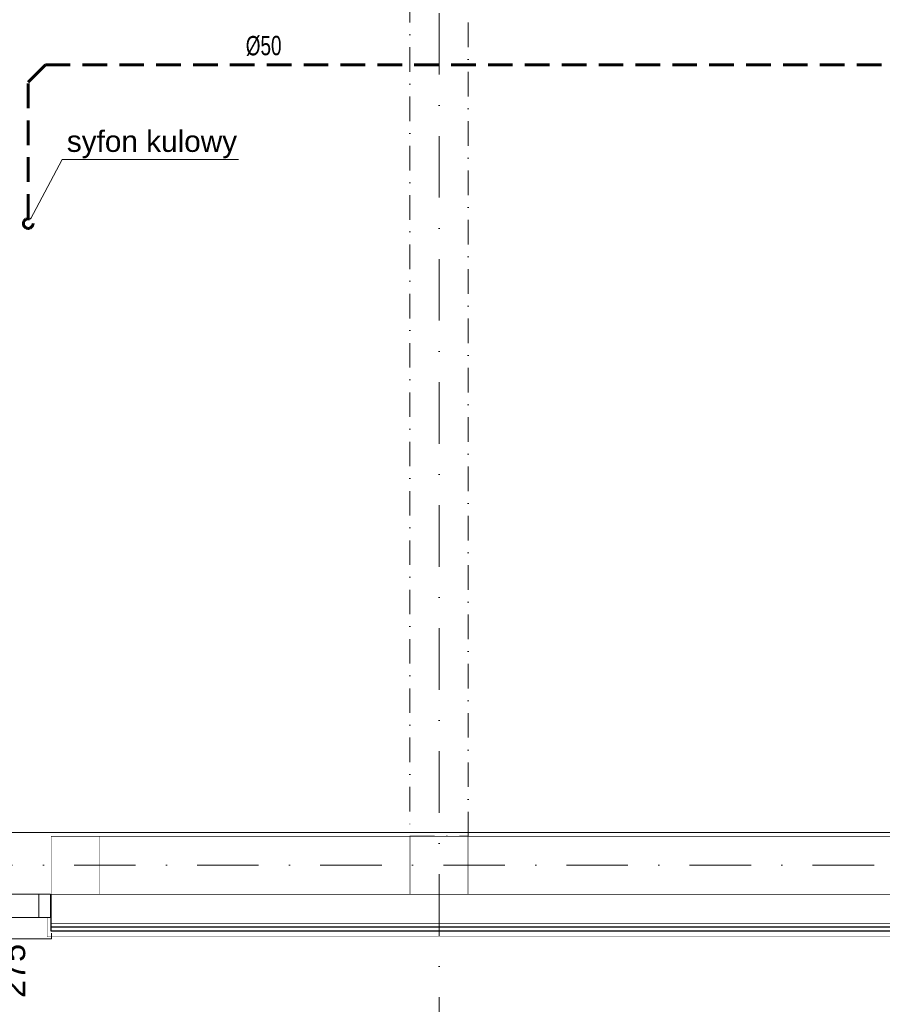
# Model space of a CAD drawing. Extents: x 4615668 to 9294084, y 16339 to 10688993.
# Tile 222 of 256: x 4720963 to 4721409, y 5342169 to 5342678. Entities that reach past the tile are written whole.
import ezdxf
from ezdxf.enums import TextEntityAlignment as Align

# ---------------------------------------------------------------- set-up
doc = ezdxf.new("R2010")
doc.units = 0
doc.header["$MEASUREMENT"] = 0
doc.linetypes.add('DASHDOT', pattern=[25.4, 12.7, -6.35, 0, -6.35])
doc.linetypes.add('DASHED', pattern=[19.05, 12.7, -6.35])
for name, color, linetype, lineweight in [('_InstKAN_Pion1', 41, 'Continuous', 35), ('_T_w-k_Tr_ks', 34, 'Continuous', 60), ('Osie', 175, 'DASHDOT', 9), ('Wymiar', 7, 'Continuous', 9), ('Wymiat 100', 251, 'Continuous', 5)]:
    doc.layers.add(name, color=color, linetype=linetype, lineweight=lineweight)
doc.layers.add('IS_Działka (Widok 2D i 3D)', color=7, linetype='Continuous', lineweight=5, true_color=0x000000)
doc.layers.add('MURY', color=7, linetype='Continuous')
doc.layers.add('STOLARKA', color=4, linetype='Continuous')
doc.styles.add('Arial_____', font='arial.ttf')
doc.styles.add('ARIAL_CE', font='arial.ttf', dxfattribs={"height": 15})
doc.styles.add('opis instalacje', font='arial.ttf', dxfattribs={"width": 0.7, "height": 12})

# ---------------------------------------------------------------- blocks, each defined once
blk = doc.blocks.new('G$C0CCF9696')
at = {"layer": 'STOLARKA', "color": 5, "lineweight": 0}
blk.add_line((100, 30), (0, 30), dxfattribs=at)
for points in [[(68, 59.5), (68, 53.5), (56, 53.5), (56, 59.5)], [(68, 59.5), (68, 53.5), (56, 53.5), (56, 59.5)], [(68, 53.5), (68, 6.5), (56, 6.5), (56, 53.5)], [(68, 53.5), (68, 6.5), (56, 6.5), (56, 53.5)], [(68, 0.5), (68, 6.5), (56, 6.5), (56, 0.5)]]:
    blk.add_lwpolyline(points, close=True, dxfattribs=at)
blk.add_lwpolyline([(76, 0), (79, 0), (79, 60), (76, 60)], dxfattribs=at)
blk.add_lwpolyline([(76, 0), (79, 0), (79, 60), (76, 60)], dxfattribs=at)
blk = doc.blocks.new('G$C61CBF25F')
at = {"layer": 'Osie', "lineweight": 0, "ltscale": 2.5}
for p, q in [((855, 0), (855, 1880)), ((1525, 100), (204.85, 100))]:
    blk.add_line(p, q, dxfattribs=at)
blk = doc.blocks.new('G$CCAF8BBA6')
at = {"layer": 'MURY', "linetype": 'DASHDOT', "lineweight": 0}
blk.add_lwpolyline([(845, 115), (875, 115), (875, 625), (845, 625)], close=True, dxfattribs=at)
at = {"layer": 'MURY', "lineweight": 0, "ltscale": 40}
blk.add_lwpolyline([(327, 117), (1413, 116.97), (1413, 136.75), (1439, 136.75)], dxfattribs=at)
at = {"layer": 'MURY', "lineweight": 0, "ltscale": 40, "const_width": 0.1}
blk.add_lwpolyline([(1445, 136.75), (1467, 136.75), (1467, 63), (657.58, 63), (657.58, 73)], dxfattribs=at)
at = {"layer": 'MURY', "lineweight": 0, "ltscale": 40}
blk.add_lwpolyline([(1445, 134.75, 0.2, 0.2, 0), (1460, 134.75, 0.2, 0.2, 0), (1460, 70, 0.2, 0.2, 0), (659.58, 70, 0.2, 0.2, 0), (659.58, 85, 0.2, 0.2, 0)], format="xyseb", dxfattribs=at)
at = {"layer": 'MURY', "lineweight": -3, "ltscale": 40}
for points in [[(1445, 134.75), (1462, 134.75), (1462, 68), (659.58, 68), (659.58, 85)], [(1445, 134.75), (1464, 134.75), (1464, 66), (659.58, 66), (659.58, 85)]]:
    blk.add_lwpolyline(points, dxfattribs=at)
at = {"layer": 'MURY', "ltscale": 40, "const_width": 0.3}
for points in [[(659.59, 85), (845, 85), (845, 115), (659.59, 115)], [(659.59, 85), (684.59, 85), (684.59, 115), (659.59, 115)], [(845, 85), (875, 85), (875, 115), (845, 115)], [(875, 85), (1415, 85), (1415, 115), (875, 115)]]:
    blk.add_lwpolyline(points, close=True, dxfattribs=at)
at = {"lineweight": 0, "ltscale": 40}
blk.add_blockref('G$C61CBF25F', (5, 0), dxfattribs=at)
at = {"layer": 'MURY', "color": 1, "lineweight": 0, "ltscale": 40, "rotation": 270}
blk.add_blockref('G$C0CCF9696', (599.75, 141), dxfattribs=at)
at = {"layer": 'MURY', "insert": (630.41, 5.35), "char_height": 12, "width": 1777.5174, "attachment_point": 5, "rotation": 90.1544, "style": 'ARIAL_CE'}
blk.add_mtext('\\pxi-10,l16.666687,t16.666687;6o\\P275', dxfattribs=at)
blk = doc.blocks.new('G$CD8D7E6ED')
at = {"layer": '_T_w-k_Tr_ks', "linetype": 'DASHED'}
for p, q in [((98.29, 431.67), (89.29, 422.67)), ((98.29, 431.67), (835.8, 431.67)), ((89.29, 352.01), (89.29, 422.67))]:
    blk.add_line(p, q, dxfattribs=at)
blk.add_circle((89.29, 349.51), 2.5, dxfattribs=at)
at = {"layer": 'IS_Działka (Widok 2D i 3D)', "color": 4}
for q in [(90.46, 351.72), (197.88, 382.57)]:
    blk.add_line((106.76, 382.57), q, dxfattribs=at)
at = {"layer": '_InstKAN_Pion1', "linetype": 'Continuous', "style": 'opis instalacje', "width": 0.7}
blk.add_text('%%C50', height=10, rotation=0.3693, dxfattribs=at).set_placement((210.94, 441.55), align=Align.MIDDLE)
at = {"layer": 'IS_Działka (Widok 2D i 3D)', "color": 3, "style": 'Arial_____'}
blk.add_text('syfon kulowy', height=11, dxfattribs=at).set_placement((109.26, 397.57), align=Align.TOP_LEFT)

msp = doc.modelspace()

# ---------------------------------------------------------------- block references
at = {"layer": 'Wymiar', "lineweight": 0, "ltscale": 40}
msp.add_blockref('G$CCAF8BBA6', (4720319.67, 5342140.62), dxfattribs=at)
at = {"layer": 'Wymiat 100', "color": 5, "lineweight": 0, "ltscale": 40}
msp.add_blockref('G$CD8D7E6ED', (4720878.12, 5342222.91), dxfattribs=at)

doc.saveas('drawing.dxf')
